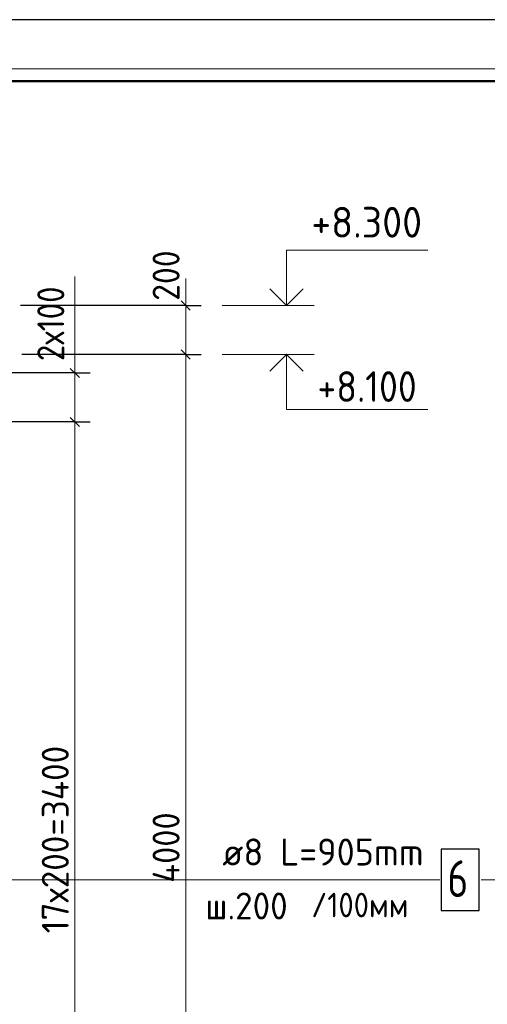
# Model space of a CAD drawing. Header units: millimetres. Extents: x 0 to 21000, y -5 to 14855.
# Tile 13 of 31: x 5923 to 7831, y 10835 to 14850. Entities that reach past the tile are written whole.
import ezdxf

# ---------------------------------------------------------------- set-up
doc = ezdxf.new("R2010")
doc.units = ezdxf.units.MM
for name, color, linetype, lineweight in [('Standard', 7, 'Continuous', 25), ('Позиционная метка линия выноска', 7, 'Continuous', 13), ('Примечания', 7, 'Continuous', 13), ('Размерная линия_ общее', 7, 'Continuous', 13), ('Стена Хомут', 7, 'Continuous', 25)]:
    doc.layers.add(name, color=color, linetype=linetype, lineweight=lineweight)
doc.styles.add('ISOCPEUR', font='txt')

msp = doc.modelspace()

# ---------------------------------------------------------------- linework, layer by layer
at = {"layer": 'Standard', "color": 251, "linetype": 'Continuous', "lineweight": 13, "true_color": 0x656565, "transparency": 33554687}
for p, q in [((6147.9, 13409.8), (6147.9, 13802.8)), ((6147.9, 13409.8), (6147.9, 13447.3)), ((6147.9, 13209.8), (6147.9, 13409.8))]:
    msp.add_line(p, q, dxfattribs=at)
at = {"layer": 'Standard', "color": 7, "linetype": 'Continuous', "lineweight": 13, "transparency": 33554687}
for p, q in [((7124.3, 13685), (6749.3, 13685)), ((7124.3, 13485), (6749.3, 13485))]:
    msp.add_line(p, q, dxfattribs=at)
at = {"layer": 'Standard', "color": 251, "linetype": 'Continuous', "lineweight": -3, "true_color": 0x656565, "transparency": 33554687}
for p, q in [((6147.9, 13409.8), (6085.4, 13409.8)), ((6147.9, 13409.8), (6210.4, 13409.8)), ((6147.9, 13209.8), (6085.4, 13209.8)), ((6147.9, 13209.8), (6210.4, 13209.8))]:
    msp.add_line(p, q, dxfattribs=at)
at = {"layer": 'Standard', "color": 251, "linetype": 'Continuous', "lineweight": 25, "true_color": 0x656565, "transparency": 33554687}
for p, q in [((6166.7, 13391), (6129.2, 13428.5)), ((6166.7, 13191), (6129.2, 13228.5))]:
    msp.add_line(p, q, dxfattribs=at)
at = {"layer": 'Standard', "color": 7, "linetype": 'Continuous', "lineweight": 25, "transparency": 33554687}
msp.add_lwpolyline([(0, 0), (21000, 0), (21000, 14850), (0, 14850), (0, 0)], close=True, dxfattribs=at)
at = {"layer": 'Standard', "color": 220, "linetype": 'Continuous', "lineweight": 13, "transparency": 33554687}
msp.add_lwpolyline([(21000, 14650), (0, 14650), (0, -5)], dxfattribs=at)
at = {"layer": 'Standard', "color": 7, "linetype": 'Continuous', "lineweight": 50, "transparency": 33554687}
msp.add_lwpolyline([(1000, 14600), (20750, 14600), (20750, 250), (1000, 250), (1000, 14600)], close=True, dxfattribs=at)
at = {"layer": 'Standard', "color": 7, "linetype": 'Continuous', "lineweight": 13, "transparency": 33554687}
for points in [[(7011.8, 13685), (7011.8, 13910), (7587.5, 13910)], [(7011.8, 13485), (7011.8, 13260), (7587.5, 13260)]]:
    msp.add_lwpolyline(points, dxfattribs=at)
at = {"layer": 'Standard', "color": 7, "linetype": 'Continuous', "lineweight": 35, "transparency": 33554687}
for points in [[(6943.7, 13753.1), (7011.8, 13685), (7079.9, 13753.1)], [(6943.7, 13417), (7011.8, 13485), (7079.9, 13417)]]:
    msp.add_lwpolyline(points, dxfattribs=at)
at = {"layer": 'Standard', "color": 251, "linetype": 'Continuous', "lineweight": -3, "true_color": 0x656565, "transparency": 33554687}
for points in [[(6147.9, 13409.8), (6123, 13409.8), (6123, 13409.8), (5430.6, 13409.8)], [(6147.9, 13209.8), (6134.9, 13209.8), (6134.9, 13209.8), (5430.6, 13209.8)]]:
    msp.add_lwpolyline(points, dxfattribs=at)
at = {"layer": 'Standard', "color": 251, "linetype": 'Continuous', "lineweight": 13, "true_color": 0x656565, "transparency": 33554687}
msp.add_lwpolyline([(6147.9, 9865), (6147.9, 10926.7), (6147.9, 10926.7), (6147.9, 12765.3), (6147.9, 12765.3), (6147.9, 13209.8)], dxfattribs=at)
at = {"layer": 'Позиционная метка линия выноска', "color": 7, "linetype": 'Continuous', "lineweight": 13, "transparency": 33554687}
for points in [[(7636.8, 11342.7), (5215.1, 11342.7), (5117.4, 11245)], [(7806.1, 11342.7), (9990.6, 11342.7), (10105.6, 11273)]]:
    msp.add_lwpolyline(points, dxfattribs=at)
at = {"layer": 'Примечания', "color": 7, "linetype": 'Continuous', "lineweight": 13, "transparency": 33554687}
msp.add_line((6600.1, 13555), (6600.1, 13795), dxfattribs=at)
at = {"layer": 'Размерная линия_ общее', "color": 7, "linetype": 'Continuous', "lineweight": 25, "transparency": 33554687}
for p, q in [((6618.9, 13666.3), (6581.4, 13703.8)), ((6618.9, 13466.3), (6581.4, 13503.8))]:
    msp.add_line(p, q, dxfattribs=at)
at = {"layer": 'Размерная линия_ общее', "color": 7, "linetype": 'Continuous', "lineweight": 13, "transparency": 33554687}
for p, q in [((6600.1, 13685), (6600.1, 13722.5)), ((6600.1, 13485), (6600.1, 13685)), ((6600.1, 9485), (6600.1, 13485))]:
    msp.add_line(p, q, dxfattribs=at)
at = {"layer": 'Размерная линия_ общее', "color": 253, "linetype": 'Continuous', "lineweight": -3, "true_color": 0xa0a0a0, "transparency": 33554687}
for p, q in [((6600.1, 13685), (6537.6, 13685)), ((6600.1, 13685), (6662.6, 13685)), ((6600.1, 13485), (6537.6, 13485)), ((6600.1, 13485), (6662.6, 13485))]:
    msp.add_line(p, q, dxfattribs=at)
for points in [[(6600.1, 13685), (6591.6, 13685), (6591.6, 13685), (5926.4, 13685)], [(6600.1, 13485), (6591.6, 13485), (6591.6, 13485), (5931.3, 13485)]]:
    msp.add_lwpolyline(points, dxfattribs=at)
at = {"layer": 'Стена Хомут', "color": 7, "linetype": 'Continuous', "lineweight": 25, "transparency": 33554687}
msp.add_lwpolyline([(7642.8, 11217.7), (7797.8, 11217.7), (7797.8, 11467.7), (7642.8, 11467.7), (7642.8, 11217.7)], dxfattribs=at)

# ---------------------------------------------------------------- texts
at = {"layer": 'Standard', "color": 7, "linetype": 'Continuous', "lineweight": 25, "transparency": 33554687, "char_height": 125, "attachment_point": 7, "style": 'ISOCPEUR'}
for s, insert, width in [('\\W0.95;+8.300', (7112.5, 13961.6), 533.932), ('\\W0.90;+8.100', (7137.5, 13291.7), 505.883)]:
    msp.add_mtext(s, dxfattribs=dict(at, insert=insert, width=width))
at = {"layer": 'Standard', "color": 251, "linetype": 'Continuous', "lineweight": 25, "true_color": 0x656565, "transparency": 33554687, "char_height": 110, "attachment_point": 7, "rotation": 90, "style": 'ISOCPEUR'}
for s, insert, width in [('\\W0.89;2х100', (6104.7, 13457.8), 411.774), ('\\W0.95;17х200=3400', (6122.9, 11124.9), 887.623)]:
    msp.add_mtext(s, dxfattribs=dict(at, insert=insert, width=width))
at = {"layer": 'Standard', "color": 7, "linetype": 'Continuous', "lineweight": 18, "transparency": 33554687, "insert": (7112.1, 11190.3), "char_height": 100, "width": 465.383, "attachment_point": 7, "style": 'ISOCPEUR'}
msp.add_mtext('\\W0.91;/100мм', dxfattribs=at)
at = {"layer": 'Размерная линия_ общее', "color": 7, "linetype": 'Continuous', "lineweight": 25, "transparency": 33554687, "char_height": 110, "attachment_point": 7, "rotation": 90, "style": 'ISOCPEUR'}
for s, insert, width in [('\\W0.91;200', (6575.1, 13703.8), 280.99), ('\\W0.93;4000', (6575.1, 11331), 370.19)]:
    msp.add_mtext(s, dxfattribs=dict(at, insert=insert, width=width))
at = {"layer": 'Стена Хомут', "color": 7, "linetype": 'Continuous', "lineweight": 13, "transparency": 33554687, "attachment_point": 7, "style": 'ISOCPEUR'}
for s, insert, char_height, width in [('\\W0.98;ø8 L=905mm ', (6749.3, 11401.4), 110, 944.271), ('\\W0.78;6', (7667.8, 11272.7), 150, 163.203), ('\\W0.95;ш.200 ', (6680.3, 11181.4), 110, 481.068)]:
    msp.add_mtext(s, dxfattribs=dict(at, insert=insert, char_height=char_height, width=width))

doc.saveas('drawing.dxf')
